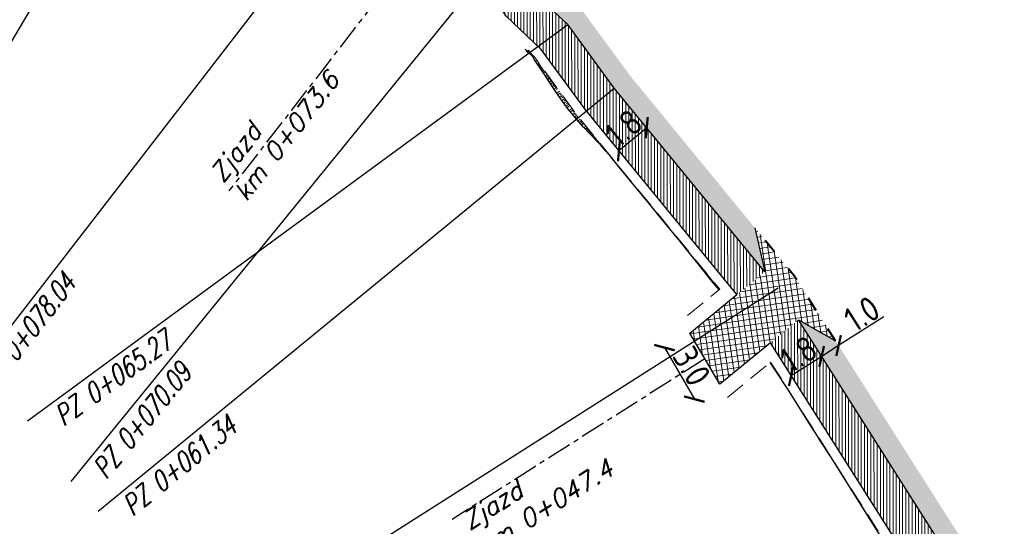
# Model space of a CAD drawing. Header units: metres. Extents: x 0 to 8456388, y 0 to 5771876.
# Tile 9 of 15: x 8434397 to 8434446, y 5770158 to 5770183. Entities that reach past the tile are written whole.
import ezdxf

# ---------------------------------------------------------------- set-up
doc = ezdxf.new("R2010")
doc.units = ezdxf.units.M
for name, pattern in [('4011', [6, 4, -2]), ('ACAD_ISO03W100', [30, 12, -18]), ('CENTER', [2, 1.25, -0.25, 0.25, -0.25]), ('CIĄGŁA', [0])]:
    doc.linetypes.add(name, pattern=pattern)
for name, color, linetype, lineweight in [('AUDIT_I_251114082707-0', 250, '4011', 18), ('brud', 255, 'CIĄGŁA', 30), ('hatch kostka', 210, 'Continuous', 9), ('kreskowanie skarp', 250, 'Continuous', 15), ('WYMIARY', 253, 'Continuous', 13), ('zdi krawężnik na trapezowy', 253, 'ACAD_ISO03W100', 40), ('zdi_obrzeze chodnikowe 8x30', 6, 'Continuous', 30)]:
    doc.layers.add(name, color=color, linetype=linetype, lineweight=lineweight)
for name, color, linetype in [('C-DROGI-SYTUACJA-ETYKIETY', 1, 'Continuous'), ('DRO_Podzespół', 7, 'Continuous'), ('S-5_opis_pkt_geometrycznych', 20, 'Continuous'), ('S-5_opis_Zjazd_ist_L', 7, 'Continuous')]:
    doc.layers.add(name, color=color, linetype=linetype)
doc.layers.add('hatch zdi chodniki', color=7, linetype='Continuous', lineweight=0, true_color=0x8345ba)
doc.styles.add('! rom po 1.8mm', font='romans.shx', dxfattribs={"width": 0.75, "oblique": 15})
doc.styles.add('! romans poch 1.8 mm szer 1', font='romans.shx', dxfattribs={"oblique": 15, "height": 1.8})
doc.styles.add('ISOCP', font='geniso.shx')
doc.styles.add('własny_500', font='isocp.shx', dxfattribs={"width": 0.9, "height": 1.2})
doc.dimstyles.new('kopia własny 500', dxfattribs={"dimtxt": 1.2, "dimasz": 0.8, "dimexe": 0.1795, "dimexo": 0.0625, "dimgap": 0.09, "dimtad": 3, "dimdec": 1, "dimzin": 0, "dimdsep": 46, "dimtxsty": 'własny_500', "dimblk": 'ARCHTICK', "dimcen": 0.09, "dimaunit": 2, "dimadec": 4, "dimazin": 0, "dimtfac": 1, "dimtdec": 1, "dimtofl": 0, "dimtmove": 2, "dimatfit": 3, "dimldrblk": 'ARCHTICK', "dimfxl": 1, "dimtolj": 1, "dimtzin": 0, "dimarcsym": 0})

# ---------------------------------------------------------------- blocks, each defined once
blk = doc.blocks.new('_ARCHTICK')
at = {"color": 0, "linetype": 'ByBlock', "const_width": 0.15}
blk.add_lwpolyline([(-0.5, -0.5), (0.5, 0.5)], dxfattribs=at)
blk = doc.blocks.new('*D58')
at = {"layer": 'Defpoints', "color": 0, "transparency": 16777216}
for p in [(8434437.469, 5770166.686), (8434436.625, 5770166.15), (8434436.645, 5770166.119)]:
    blk.add_point(p, dxfattribs=at)
at = {"layer": 'WYMIARY', "color": 0, "lineweight": -2, "transparency": 16777216}
for p, q in [((8434439.743, 5770168.088), (8434437.489, 5770166.655)), ((8434437.489, 5770166.655), (8434436.645, 5770166.119))]:
    blk.add_line(p, q, dxfattribs=at)
at = {"layer": 'WYMIARY', "color": 0, "lineweight": -2, "transparency": 16777216, "xscale": 0.75, "yscale": 0.75, "zscale": 0.75}
for p, rotation in [((8434437.489, 5770166.655), 32.44028693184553), ((8434436.645, 5770166.119), 212.4402869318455)]:
    blk.add_blockref('_ARCHTICK', p, dxfattribs=dict(at, rotation=rotation))
at = {"layer": 'WYMIARY', "color": 0, "transparency": 16777216, "insert": (8434438.65, 5770168.24), "char_height": 1.25, "attachment_point": 5, "rotation": 32.4403, "style": 'ISOCP'}
blk.add_mtext('\\A1;1.0', dxfattribs=at)
blk = doc.blocks.new('*D59')
at = {"layer": 'Defpoints', "color": 0, "transparency": 16777216}
for p in [(8434436.625, 5770166.15), (8434435.126, 5770165.153), (8434435.126, 5770165.153)]:
    blk.add_point(p, dxfattribs=at)
at = {"layer": 'WYMIARY', "color": 0, "lineweight": -2, "transparency": 16777216}
blk.add_line((8434436.645, 5770166.119), (8434435.126, 5770165.153), dxfattribs=at)
at = {"layer": 'WYMIARY', "color": 0, "lineweight": -2, "transparency": 16777216, "xscale": 0.75, "yscale": 0.75, "zscale": 0.75}
for p, rotation in [((8434436.645, 5770166.119), 32.44028693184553), ((8434435.126, 5770165.153), 212.4402869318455)]:
    blk.add_blockref('_ARCHTICK', p, dxfattribs=dict(at, rotation=rotation))
at = {"layer": 'WYMIARY', "color": 0, "transparency": 16777216, "insert": (8434435.502, 5770166.239), "char_height": 1.25, "attachment_point": 5, "rotation": 32.4403, "style": 'ISOCP'}
blk.add_mtext('\\A1;1.8', dxfattribs=at)
blk = doc.blocks.new('*D62')
at = {"layer": 'Defpoints', "color": 0, "transparency": 16777216}
for p in [(8434430.069, 5770167.293), (8434431.561, 5770164.723), (8434430.293, 5770163.987)]:
    blk.add_point(p, dxfattribs=at)
at = {"layer": 'WYMIARY', "color": 0, "lineweight": -2, "transparency": 16777216}
blk.add_line((8434428.802, 5770166.557), (8434430.293, 5770163.987), dxfattribs=at)
at = {"layer": 'WYMIARY', "color": 0, "lineweight": -2, "transparency": 16777216, "xscale": 0.75, "yscale": 0.75, "zscale": 0.75}
for p, rotation in [((8434428.802, 5770166.557), 120.1394635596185), ((8434430.293, 5770163.987), 300.1394635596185)]:
    blk.add_blockref('_ARCHTICK', p, dxfattribs=dict(at, rotation=rotation))
at = {"layer": 'WYMIARY', "color": 0, "transparency": 16777216, "insert": (8434430.166, 5770165.631), "char_height": 1.25, "attachment_point": 5, "rotation": 300.1395, "style": 'ISOCP'}
blk.add_mtext('\\A1;3.0', dxfattribs=at)
blk = doc.blocks.new('*D64')
at = {"layer": 'Defpoints', "color": 0, "transparency": 16777216}
for p in [(8434749.828, 5771876.32), (8434750.943, 5771875.576), (8432377.706, 5768319.94)]:
    blk.add_point(p, dxfattribs=at)
at = {"layer": 'WYMIARY', "color": 0, "lineweight": -2, "transparency": 16777216}
blk.add_line((8432378.821, 5768319.196), (8434750.943, 5771875.576), dxfattribs=at)
at = {"layer": 'WYMIARY', "color": 0, "lineweight": -2, "transparency": 16777216, "xscale": 0.75, "yscale": 0.75, "zscale": 0.75}
for p, rotation in [((8434750.943, 5771875.576), 56.29653123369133), ((8432378.821, 5768319.196), 236.2965312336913)]:
    blk.add_blockref('_ARCHTICK', p, dxfattribs=dict(at, rotation=rotation))
at = {"layer": 'WYMIARY', "color": 0, "transparency": 16777216, "insert": (8433564.287, 5770097.783), "char_height": 1.25, "attachment_point": 5, "rotation": 56.2965, "style": 'ISOCP'}
blk.add_mtext('\\A1;4274.9', dxfattribs=at)
blk = doc.blocks.new('*U70')
at = {"layer": 'S-5_opis_pkt_geometrycznych', "color": 20, "linetype": 'Continuous', "lineweight": -3}
for p, q in [((8434387.714, 5770167.421), (8434404.65, 5770196.076)), ((8434393.587, 5770164.249), (8434413.948, 5770190.581)), ((8434399.207, 5770159.874), (8434420.238, 5770185.717)), ((8434397.022, 5770162.9), (8434423.974, 5770182.677)), ((8434400.559, 5770158.404), (8434426.3, 5770179.507)), ((8434406.319, 5770151.651), (8434434.468, 5770169.543))]:
    blk.add_line(p, q, dxfattribs=at)
at = {"layer": 'S-5_opis_pkt_geometrycznych', "color": 20, "linetype": 'Continuous', "lineweight": -3, "char_height": 1, "attachment_point": 3, "style": '! rom po 1.8mm'}
for s, insert, rotation in [('{\\C256;PZ 0+078.04}', (8434398.711, 5770170.365), 52.2878), ('{\\C256;PZ 0+065.27}', (8434403.751, 5770167.45), 36.2701), ('{\\C256;PZ 0+070.09}', (8434404.503, 5770165.887), 50.8598), ('{\\C256;PZ 0+061.34}', (8434406.923, 5770163.217), 39.3456)]:
    blk.add_mtext(s, dxfattribs=dict(at, insert=insert, rotation=rotation))
blk = doc.blocks.new('ssdd')
at = {"layer": 'C-DROGI-SYTUACJA-ETYKIETY', "color": 4, "linetype": 'Continuous', "lineweight": 35}
blk.add_blockref('*U70', (0, 0), dxfattribs=at)
blk = doc.blocks.new('dfggg')
at = {"layer": 'S-5_opis_Zjazd_ist_L', "color": 1, "linetype": 'CENTER', "lineweight": -3}
for p, q in [((8434415.839, 5770185.705), (8434407.075, 5770174.371)), ((8434430.819, 5770166.002), (8434418.205, 5770157.985))]:
    blk.add_line(p, q, dxfattribs=at)
at = {"layer": 'S-5_opis_Zjazd_ist_L', "color": 1, "linetype": 'Continuous', "lineweight": -3, "char_height": 0.9, "attachment_point": 4, "style": '! romans poch 1.8 mm szer 1'}
for s, insert, rotation in [('Zjazd\\Pkm 0+073.6', (8434406.999, 5770174.537), 52.2878), ('Zjazd\\Pkm 0+047.4', (8434419.228, 5770157.17), 32.4403)]:
    blk.add_mtext(s, dxfattribs=dict(at, insert=insert, rotation=rotation))
blk = doc.blocks.new('*D76')
at = {"layer": 'Defpoints', "color": 0, "transparency": 16777216}
for p in [(8434427.89, 5770177.567), (8434427.919, 5770177.532), (8434426.504, 5770176.419)]:
    blk.add_point(p, dxfattribs=at)
at = {"layer": 'WYMIARY', "color": 0, "lineweight": -2, "transparency": 16777216}
blk.add_line((8434426.533, 5770176.383), (8434427.919, 5770177.532), dxfattribs=at)
at = {"layer": 'WYMIARY', "color": 0, "lineweight": -2, "transparency": 16777216, "xscale": 0.75, "yscale": 0.75, "zscale": 0.75}
for p, rotation in [((8434427.919, 5770177.532), 39.65713715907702), ((8434426.533, 5770176.383), 219.6571371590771)]:
    blk.add_blockref('_ARCHTICK', p, dxfattribs=dict(at, rotation=rotation))
at = {"layer": 'WYMIARY', "color": 0, "transparency": 16777216, "insert": (8434426.77, 5770177.508), "char_height": 1.25, "attachment_point": 5, "rotation": 39.6571, "style": 'ISOCP'}
blk.add_mtext('\\A1;1.8', dxfattribs=at)

msp = doc.modelspace()

# ---------------------------------------------------------------- hatches: boundary and pattern name
at = {"layer": 'hatch kostka', "linetype": 'Continuous', "lineweight": 5, "true_color": 0xfecc66}
h = msp.add_hatch(dxfattribs=at)
h.set_pattern_fill('ANSI37', color=31, scale=0.09, angle=-36.6329)
h.set_pattern_definition([(8.367146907, (0, 0), (-0.041581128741, 0.282708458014), []), (98.367146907, (0, 0), (-0.282708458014, -0.041581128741), [])])
h.paths.add_polyline_path([(8434433.318, 5770172.524), (8434433.812, 5770170.343), (8434430.063, 5770167.269), (8434431.56, 5770164.724), (8434435.486, 5770167.942), (8434434.468, 5770169.543), (8434435.495, 5770167.937), (8434437.338, 5770166.893), (8434435.28, 5770170.13), (8434434.642, 5770170.909)])
at = {"layer": 'hatch zdi chodniki', "lineweight": 5}
h = msp.add_hatch(dxfattribs=at)
h.set_pattern_fill('ANSI31', color=256, scale=0.05, angle=45, style=0)
h.paths.add_polyline_path([(8434458.488, 5770128.932), (8434456.902, 5770128.08), (8434457.477, 5770126.997), (8434459.067, 5770127.841)])
h.paths.add_polyline_path([(8434435.486, 5770167.942), (8434434.084, 5770166.792), (8434441.314, 5770155.416), (8434447.206, 5770146.347), (8434455.311, 5770131.078), (8434456.894, 5770131.919), (8434458.488, 5770128.932), (8434448.759, 5770147.262), (8434442.829, 5770156.389)])
h.paths.add_polyline_path([(8434414.632, 5770187.776), (8434415.543, 5770189.347), (8434413.948, 5770190.581), (8434404.714, 5770196.046), (8434397.542, 5770199.451), (8434396.77, 5770197.825), (8434403.804, 5770194.485), (8434409.325, 5770191.222), (8434412.935, 5770189.088)])
h.paths.add_polyline_path([(8434418.607, 5770186.978), (8434420.886, 5770183.1), (8434422.659, 5770181.426), (8434424.877, 5770178.403), (8434432.42, 5770169.202), (8434433.812, 5770170.343), (8434426.3, 5770179.507), (8434423.974, 5770182.677), (8434421.542, 5770184.956), (8434420.558, 5770186.651)])
at = {"layer": 'hatch zdi chodniki', "lineweight": 13, "transparency": 33554687}
h = msp.add_hatch(dxfattribs=at)
h.set_pattern_fill('DOTS', color=3, scale=0.13, style=0)
h.paths.add_polyline_path([(8434458.308, 5770129.27), (8434459.067, 5770127.841), (8434459.619, 5770128.134), (8434458.489, 5770128.931)])
h.paths.add_polyline_path([(8434437.338, 5770166.893), (8434435.486, 5770167.942), (8434442.829, 5770156.389), (8434448.759, 5770147.262), (8434456.894, 5770131.935), (8434456.846, 5770134.157), (8434449.621, 5770147.769), (8434443.67, 5770156.93)])
h.paths.add_polyline_path([(8434415.543, 5770189.347), (8434414.462, 5770191.438), (8434414.51, 5770191.41), (8434410.679, 5770193.675), (8434399.778, 5770199.497), (8434397.542, 5770199.451), (8434404.65, 5770196.076), (8434410.195, 5770192.799), (8434413.948, 5770190.581)])
h.paths.add_polyline_path([(8434419.985, 5770186.416), (8434423.974, 5770182.677), (8434426.3, 5770179.507), (8434433.812, 5770170.343), (8434433.318, 5770172.524), (8434427.09, 5770180.12), (8434424.704, 5770183.371), (8434421.283, 5770186.155)])

# ---------------------------------------------------------------- linework, layer by layer
at = {"layer": 'AUDIT_I_251114082707-0', "ltscale": 0.25, "flags": 128}
for points in [[(8434421.851, 5770181.439), (8434422.294, 5770181.079), (8434424.482, 5770178.096), (8434431.558, 5770169.465), (8434429.665, 5770167.913)], [(8434431.942, 5770164.067), (8434434.1, 5770165.835)], [(8434434.1, 5770165.835), (8434440.894, 5770155.146), (8434446.775, 5770146.094), (8434454.517, 5770131.506), (8434451.716, 5770130.019)], [(8434434.489, 5770166.155), (8434434.559, 5770166.212)]]:
    msp.add_lwpolyline(points, dxfattribs=at)
at = {"layer": 'DRO_Podzespół'}
for points in [[(8434431.535, 5770169.446), (8434431.172, 5770169.872), (8434430.546, 5770170.652), (8434429.92, 5770171.432), (8434429.599, 5770171.832), (8434429.29, 5770172.208), (8434428.656, 5770172.981), (8434428.022, 5770173.754), (8434427.387, 5770174.527), (8434426.753, 5770175.3), (8434426.123, 5770176.077), (8434425.874, 5770176.361), (8434425.63, 5770176.658), (8434425.462, 5770176.828), (8434424.764, 5770177.549), (8434424.424, 5770177.935), (8434423.994, 5770178.452), (8434423.411, 5770179.264), (8434422.874, 5770180.103), (8434422.87, 5770180.108), (8434422.392, 5770180.808), (8434422.305, 5770180.933), (8434422.212, 5770181.098), (8434422.081, 5770181.288), (8434422.009, 5770181.394), (8434422.25, 5770181.075), (8434421.904, 5770181.347)], [(8434439.76, 5770156.868), (8434439.227, 5770157.715), (8434438.695, 5770158.561), (8434438.162, 5770159.407), (8434437.63, 5770160.254), (8434437.097, 5770161.1), (8434436.561, 5770161.944), (8434436.434, 5770162.143), (8434436.026, 5770162.789), (8434435.495, 5770163.637), (8434434.95, 5770164.475), (8434434.401, 5770165.311), (8434434.073, 5770165.813)]]:
    msp.add_lwpolyline(points, dxfattribs=at)
at = {"layer": 'kreskowanie skarp'}
for p, q in [((8434421.857, 5770181.434), (8434421.855, 5770181.431)), ((8434421.872, 5770181.421), (8434421.866, 5770181.413)), ((8434421.887, 5770181.409), (8434421.876, 5770181.395)), ((8434421.902, 5770181.397), (8434421.886, 5770181.378)), ((8434422.012, 5770181.39), (8434422.012, 5770181.39)), ((8434422.04, 5770181.285), (8434422.026, 5770181.269)), ((8434422.056, 5770181.272), (8434422.08, 5770181.301)), ((8434422.071, 5770181.26), (8434422.06, 5770181.247)), ((8434422.084, 5770181.249), (8434422.062, 5770181.223)), ((8434422.097, 5770181.238), (8434422.086, 5770181.225)), ((8434422.11, 5770181.228), (8434422.089, 5770181.202)), ((8434422.123, 5770181.217), (8434422.113, 5770181.204)), ((8434422.136, 5770181.207), (8434422.115, 5770181.181)), ((8434422.149, 5770181.196), (8434422.139, 5770181.183)), ((8434422.162, 5770181.186), (8434422.141, 5770181.161)), ((8434422.174, 5770181.176), (8434422.164, 5770181.163)), ((8434422.187, 5770181.165), (8434422.167, 5770181.141)), ((8434422.199, 5770181.155), (8434422.189, 5770181.143)), ((8434422.212, 5770181.145), (8434422.192, 5770181.121)), ((8434422.224, 5770181.135), (8434422.213, 5770181.123)), ((8434422.236, 5770181.125), (8434422.213, 5770181.096)), ((8434422.235, 5770181.057), (8434422.237, 5770181.06)), ((8434422.251, 5770181.113), (8434422.237, 5770181.096)), ((8434422.267, 5770180.988), (8434422.325, 5770181.031)), ((8434422.317, 5770180.912), (8434422.319, 5770180.914)), ((8434422.369, 5770180.841), (8434422.433, 5770180.888)), ((8434422.419, 5770180.769), (8434422.42, 5770180.769)), ((8434422.562, 5770180.712), (8434422.493, 5770180.661)), ((8434422.537, 5770180.746), (8434422.503, 5770180.721)), ((8434422.614, 5770180.642), (8434422.542, 5770180.589)), ((8434422.588, 5770180.677), (8434422.553, 5770180.651)), ((8434422.667, 5770180.569), (8434422.593, 5770180.514)), ((8434422.64, 5770180.606), (8434422.604, 5770180.579)), ((8434422.723, 5770180.494), (8434422.645, 5770180.437)), ((8434422.695, 5770180.532), (8434422.657, 5770180.504)), ((8434422.78, 5770180.416), (8434422.7, 5770180.358)), ((8434422.751, 5770180.455), (8434422.712, 5770180.427)), ((8434422.839, 5770180.336), (8434422.756, 5770180.275)), ((8434422.809, 5770180.376), (8434422.768, 5770180.347)), ((8434422.814, 5770180.19), (8434422.815, 5770180.191)), ((8434422.869, 5770180.294), (8434422.827, 5770180.264)), ((8434422.952, 5770180.181), (8434422.864, 5770180.117)), ((8434422.864, 5770180.117), (8434422.952, 5770180.181)), ((8434423.004, 5770180.111), (8434422.914, 5770180.044)), ((8434422.912, 5770180.043), (8434422.913, 5770180.044)), ((8434423.091, 5770179.991), (8434422.992, 5770179.918)), ((8434423.056, 5770180.04), (8434423.008, 5770180.004)), ((8434423.165, 5770179.89), (8434423.06, 5770179.813)), ((8434423.128, 5770179.942), (8434423.077, 5770179.904)), ((8434423.244, 5770179.783), (8434423.132, 5770179.7)), ((8434423.204, 5770179.837), (8434423.15, 5770179.797)), ((8434423.328, 5770179.669), (8434423.208, 5770179.581)), ((8434423.286, 5770179.727), (8434423.227, 5770179.684)), ((8434423.372, 5770179.609), (8434423.31, 5770179.563)), ((8434423.417, 5770179.547), (8434423.29, 5770179.453)), ((8434423.374, 5770179.316), (8434423.377, 5770179.318)), ((8434423.464, 5770179.483), (8434423.398, 5770179.435)), ((8434423.425, 5770179.243), (8434423.565, 5770179.345)), ((8434423.617, 5770179.274), (8434423.477, 5770179.172)), ((8434423.72, 5770179.134), (8434423.579, 5770179.03)), ((8434423.669, 5770179.204), (8434423.598, 5770179.153)), ((8434423.824, 5770178.992), (8434423.681, 5770178.887)), ((8434423.772, 5770179.063), (8434423.701, 5770179.011)), ((8434423.93, 5770178.849), (8434423.785, 5770178.743)), ((8434423.877, 5770178.921), (8434423.805, 5770178.868)), ((8434424.036, 5770178.704), (8434423.89, 5770178.597)), ((8434423.983, 5770178.777), (8434423.91, 5770178.723)), ((8434423.937, 5770178.519), (8434424.087, 5770178.629)), ((8434423.995, 5770178.449), (8434423.996, 5770178.45)), ((8434424.047, 5770178.378), (8434424.192, 5770178.485)), ((8434424.249, 5770178.414), (8434424.11, 5770178.312)), ((8434424.349, 5770178.277), (8434424.219, 5770178.182)), ((8434424.3, 5770178.345), (8434424.232, 5770178.295)), ((8434424.443, 5770178.149), (8434424.321, 5770178.059)), ((8434424.397, 5770178.212), (8434424.334, 5770178.166)), ((8434424.373, 5770177.993), (8434424.488, 5770178.087)), ((8434424.431, 5770177.926), (8434424.431, 5770177.926)), ((8434424.487, 5770177.859), (8434424.599, 5770177.951)), ((8434424.657, 5770177.883), (8434424.548, 5770177.794)), ((8434424.745, 5770177.775), (8434424.64, 5770177.689)), ((8434424.701, 5770177.829), (8434424.648, 5770177.785)), ((8434424.788, 5770177.723), (8434424.737, 5770177.68)), ((8434424.727, 5770177.586), (8434424.729, 5770177.588)), ((8434424.788, 5770177.521), (8434424.886, 5770177.602)), ((8434424.943, 5770177.534), (8434424.851, 5770177.459)), ((8434425.017, 5770177.444), (8434424.932, 5770177.375)), ((8434424.981, 5770177.488), (8434424.937, 5770177.452)), ((8434425.084, 5770177.361), (8434425.007, 5770177.298)), ((8434425.051, 5770177.402), (8434425.011, 5770177.369)), ((8434425.147, 5770177.285), (8434425.075, 5770177.227)), ((8434425.116, 5770177.323), (8434425.079, 5770177.292)), ((8434425.204, 5770177.216), (8434425.138, 5770177.162)), ((8434425.176, 5770177.25), (8434425.142, 5770177.222)), ((8434425.256, 5770177.152), (8434425.196, 5770177.103)), ((8434425.23, 5770177.183), (8434425.199, 5770177.158)), ((8434425.281, 5770177.122), (8434425.252, 5770177.099)), ((8434425.304, 5770177.093), (8434425.249, 5770177.048)), ((8434425.348, 5770177.039), (8434425.298, 5770176.998)), ((8434425.327, 5770177.066), (8434425.3, 5770177.044)), ((8434425.389, 5770176.99), (8434425.342, 5770176.952)), ((8434425.369, 5770177.014), (8434425.345, 5770176.994)), ((8434425.426, 5770176.945), (8434425.383, 5770176.909)), ((8434425.408, 5770176.967), (8434425.386, 5770176.949)), ((8434425.461, 5770176.902), (8434425.421, 5770176.87)), ((8434425.444, 5770176.923), (8434425.423, 5770176.906)), ((8434425.492, 5770176.864), (8434425.456, 5770176.835)), ((8434425.477, 5770176.883), (8434425.458, 5770176.867)), ((8434425.521, 5770176.829), (8434425.488, 5770176.802)), ((8434425.507, 5770176.846), (8434425.49, 5770176.832)), ((8434425.547, 5770176.797), (8434425.517, 5770176.772)), ((8434425.534, 5770176.812), (8434425.519, 5770176.8)), ((8434425.571, 5770176.767), (8434425.544, 5770176.744)), ((8434425.56, 5770176.782), (8434425.545, 5770176.77)), ((8434425.593, 5770176.741), (8434425.569, 5770176.72)), ((8434425.583, 5770176.753), (8434425.57, 5770176.743)), ((8434425.613, 5770176.717), (8434425.591, 5770176.698)), ((8434425.603, 5770176.728), (8434425.592, 5770176.719)), ((8434425.622, 5770176.706), (8434425.611, 5770176.697)), ((8434425.686, 5770176.627), (8434425.668, 5770176.612)), ((8434425.749, 5770176.55), (8434425.74, 5770176.543)), ((8434425.812, 5770176.474), (8434425.794, 5770176.459)), ((8434425.875, 5770176.397), (8434425.866, 5770176.389)), ((8434425.938, 5770176.32), (8434425.92, 5770176.305)), ((8434426.001, 5770176.243), (8434425.995, 5770176.237)), ((8434426.063, 5770176.168), (8434426.051, 5770176.159)), ((8434426.123, 5770176.095), (8434426.118, 5770176.091)), ((8434426.182, 5770176.023), (8434426.173, 5770176.016)), ((8434426.241, 5770175.951), (8434426.236, 5770175.947)), ((8434426.3, 5770175.879), (8434426.291, 5770175.871)), ((8434426.359, 5770175.806), (8434426.354, 5770175.802)), ((8434426.419, 5770175.734), (8434426.409, 5770175.725)), ((8434426.479, 5770175.661), (8434426.473, 5770175.656)), ((8434426.538, 5770175.588), (8434426.527, 5770175.579)), ((8434426.598, 5770175.515), (8434426.593, 5770175.51)), ((8434426.659, 5770175.441), (8434426.647, 5770175.432)), ((8434426.719, 5770175.368), (8434426.713, 5770175.362)), ((8434426.78, 5770175.294), (8434426.767, 5770175.283)), ((8434426.84, 5770175.22), (8434426.834, 5770175.215)), ((8434426.901, 5770175.146), (8434426.888, 5770175.136)), ((8434426.961, 5770175.072), (8434426.955, 5770175.067)), ((8434427.022, 5770174.998), (8434427.01, 5770174.988)), ((8434427.083, 5770174.924), (8434427.076, 5770174.919)), ((8434427.143, 5770174.85), (8434427.131, 5770174.84)), ((8434427.204, 5770174.776), (8434427.198, 5770174.771)), ((8434427.264, 5770174.702), (8434427.252, 5770174.692)), ((8434427.325, 5770174.629), (8434427.319, 5770174.624)), ((8434427.385, 5770174.555), (8434427.373, 5770174.545)), ((8434427.446, 5770174.481), (8434427.44, 5770174.476)), ((8434427.506, 5770174.407), (8434427.494, 5770174.397)), ((8434427.567, 5770174.333), (8434427.561, 5770174.329)), ((8434427.627, 5770174.26), (8434427.615, 5770174.25)), ((8434427.688, 5770174.186), (8434427.682, 5770174.181)), ((8434427.748, 5770174.112), (8434427.736, 5770174.103)), ((8434427.808, 5770174.039), (8434427.802, 5770174.034)), ((8434427.869, 5770173.965), (8434427.857, 5770173.955)), ((8434427.929, 5770173.891), (8434427.923, 5770173.887)), ((8434427.989, 5770173.818), (8434427.978, 5770173.808)), ((8434428.05, 5770173.744), (8434428.044, 5770173.739)), ((8434428.11, 5770173.671), (8434428.098, 5770173.661)), ((8434428.17, 5770173.597), (8434428.165, 5770173.592)), ((8434428.231, 5770173.523), (8434428.219, 5770173.514)), ((8434428.291, 5770173.45), (8434428.285, 5770173.445)), ((8434428.351, 5770173.376), (8434428.34, 5770173.367)), ((8434428.412, 5770173.303), (8434428.406, 5770173.298)), ((8434428.472, 5770173.229), (8434428.46, 5770173.22)), ((8434428.532, 5770173.156), (8434428.526, 5770173.151)), ((8434428.592, 5770173.082), (8434428.581, 5770173.073)), ((8434428.652, 5770173.009), (8434428.647, 5770173.004)), ((8434428.713, 5770172.936), (8434428.701, 5770172.926)), ((8434428.773, 5770172.862), (8434428.767, 5770172.858)), ((8434428.833, 5770172.789), (8434428.822, 5770172.78)), ((8434428.893, 5770172.716), (8434428.887, 5770172.711)), ((8434428.953, 5770172.642), (8434428.942, 5770172.633)), ((8434429.013, 5770172.569), (8434429.008, 5770172.564)), ((8434429.073, 5770172.496), (8434429.062, 5770172.486)), ((8434429.134, 5770172.422), (8434429.128, 5770172.418)), ((8434429.194, 5770172.349), (8434429.183, 5770172.34)), ((8434429.254, 5770172.276), (8434429.248, 5770172.271)), ((8434429.314, 5770172.203), (8434429.303, 5770172.193)), ((8434429.374, 5770172.129), (8434429.368, 5770172.125)), ((8434429.434, 5770172.056), (8434429.423, 5770172.047)), ((8434429.494, 5770171.983), (8434429.488, 5770171.978)), ((8434429.554, 5770171.91), (8434429.543, 5770171.901)), ((8434429.614, 5770171.837), (8434429.608, 5770171.832)), ((8434429.674, 5770171.763), (8434429.662, 5770171.754)), ((8434429.734, 5770171.69), (8434429.728, 5770171.685)), ((8434429.795, 5770171.616), (8434429.781, 5770171.605)), ((8434429.855, 5770171.542), (8434429.848, 5770171.536)), ((8434429.917, 5770171.467), (8434429.902, 5770171.455)), ((8434429.978, 5770171.392), (8434429.971, 5770171.385)), ((8434430.04, 5770171.316), (8434430.024, 5770171.303)), ((8434430.103, 5770171.24), (8434430.094, 5770171.233)), ((8434430.165, 5770171.164), (8434430.147, 5770171.149)), ((8434430.228, 5770171.087), (8434430.219, 5770171.08)), ((8434430.291, 5770171.01), (8434430.272, 5770170.994)), ((8434430.355, 5770170.933), (8434430.345, 5770170.924)), ((8434430.419, 5770170.855), (8434430.397, 5770170.837)), ((8434430.492, 5770170.765), (8434430.47, 5770170.747)), ((8434430.483, 5770170.776), (8434430.472, 5770170.767)), ((8434430.51, 5770170.743), (8434430.488, 5770170.724)), ((8434430.501, 5770170.754), (8434430.49, 5770170.745)), ((8434430.52, 5770170.731), (8434430.508, 5770170.722)), ((8434430.529, 5770170.72), (8434430.506, 5770170.701)), ((8434430.548, 5770170.697), (8434430.525, 5770170.678)), ((8434430.538, 5770170.709), (8434430.527, 5770170.699)), ((8434430.567, 5770170.674), (8434430.543, 5770170.655)), ((8434430.557, 5770170.686), (8434430.546, 5770170.676)), ((8434430.586, 5770170.651), (8434430.562, 5770170.631)), ((8434430.576, 5770170.662), (8434430.565, 5770170.653)), ((8434430.605, 5770170.627), (8434430.581, 5770170.608)), ((8434430.595, 5770170.639), (8434430.584, 5770170.629)), ((8434430.625, 5770170.603), (8434430.601, 5770170.584)), ((8434430.615, 5770170.615), (8434430.603, 5770170.605)), ((8434430.644, 5770170.579), (8434430.62, 5770170.559)), ((8434430.635, 5770170.591), (8434430.622, 5770170.581)), ((8434430.664, 5770170.555), (8434430.64, 5770170.535)), ((8434430.654, 5770170.567), (8434430.642, 5770170.557)), ((8434430.685, 5770170.53), (8434430.66, 5770170.51)), ((8434430.674, 5770170.543), (8434430.662, 5770170.533)), ((8434430.705, 5770170.506), (8434430.68, 5770170.485)), ((8434430.695, 5770170.518), (8434430.682, 5770170.508)), ((8434430.725, 5770170.48), (8434430.7, 5770170.46)), ((8434430.715, 5770170.493), (8434430.703, 5770170.483)), ((8434430.746, 5770170.455), (8434430.721, 5770170.434)), ((8434430.736, 5770170.468), (8434430.723, 5770170.457)), ((8434430.767, 5770170.429), (8434430.741, 5770170.408)), ((8434430.757, 5770170.442), (8434430.744, 5770170.432)), ((8434430.788, 5770170.404), (8434430.762, 5770170.382)), ((8434430.778, 5770170.417), (8434430.765, 5770170.406)), ((8434430.81, 5770170.377), (8434430.784, 5770170.356)), ((8434430.799, 5770170.391), (8434430.786, 5770170.38)), ((8434430.832, 5770170.351), (8434430.805, 5770170.329)), ((8434430.821, 5770170.364), (8434430.807, 5770170.353)), ((8434430.853, 5770170.324), (8434430.827, 5770170.302)), ((8434430.842, 5770170.338), (8434430.829, 5770170.327)), ((8434430.876, 5770170.297), (8434430.848, 5770170.275)), ((8434430.864, 5770170.311), (8434430.851, 5770170.3)), ((8434430.898, 5770170.27), (8434430.87, 5770170.248)), ((8434430.887, 5770170.284), (8434430.873, 5770170.273)), ((8434430.92, 5770170.243), (8434430.893, 5770170.22)), ((8434430.909, 5770170.256), (8434430.895, 5770170.245)), ((8434430.943, 5770170.215), (8434430.915, 5770170.192)), ((8434430.932, 5770170.229), (8434430.918, 5770170.217)), ((8434430.966, 5770170.187), (8434430.938, 5770170.163)), ((8434430.955, 5770170.201), (8434430.941, 5770170.189)), ((8434430.99, 5770170.158), (8434430.961, 5770170.135)), ((8434430.978, 5770170.172), (8434430.964, 5770170.161)), ((8434431.013, 5770170.13), (8434430.984, 5770170.106)), ((8434431.001, 5770170.144), (8434430.987, 5770170.132)), ((8434431.037, 5770170.101), (8434431.008, 5770170.077)), ((8434431.025, 5770170.115), (8434431.01, 5770170.103)), ((8434431.061, 5770170.071), (8434431.031, 5770170.047)), ((8434431.049, 5770170.086), (8434431.034, 5770170.074)), ((8434431.085, 5770170.042), (8434431.055, 5770170.017)), ((8434431.073, 5770170.057), (8434431.058, 5770170.044)), ((8434431.11, 5770170.012), (8434431.08, 5770169.987)), ((8434431.097, 5770170.027), (8434431.082, 5770170.014)), ((8434431.134, 5770169.982), (8434431.102, 5770169.955)), ((8434431.122, 5770169.997), (8434431.107, 5770169.984)), ((8434431.161, 5770169.949), (8434431.129, 5770169.922)), ((8434431.148, 5770169.965), (8434431.132, 5770169.952)), ((8434431.188, 5770169.917), (8434431.156, 5770169.891)), ((8434431.175, 5770169.933), (8434431.159, 5770169.92)), ((8434431.213, 5770169.885), (8434431.182, 5770169.859)), ((8434431.201, 5770169.901), (8434431.185, 5770169.888)), ((8434431.239, 5770169.854), (8434431.208, 5770169.828)), ((8434431.226, 5770169.869), (8434431.211, 5770169.857)), ((8434431.265, 5770169.822), (8434431.233, 5770169.796)), ((8434431.252, 5770169.838), (8434431.236, 5770169.825)), ((8434431.291, 5770169.791), (8434431.261, 5770169.767)), ((8434431.279, 5770169.806), (8434431.264, 5770169.794)), ((8434431.315, 5770169.762), (8434431.286, 5770169.738)), ((8434431.303, 5770169.776), (8434431.288, 5770169.764)), ((8434431.338, 5770169.733), (8434431.31, 5770169.71)), ((8434431.326, 5770169.747), (8434431.312, 5770169.736)), ((8434431.361, 5770169.705), (8434431.333, 5770169.682)), ((8434431.35, 5770169.719), (8434431.336, 5770169.707)), ((8434431.384, 5770169.677), (8434431.357, 5770169.655)), ((8434431.373, 5770169.691), (8434431.359, 5770169.68)), ((8434431.406, 5770169.65), (8434431.379, 5770169.628)), ((8434431.395, 5770169.664), (8434431.382, 5770169.653)), ((8434431.428, 5770169.624), (8434431.402, 5770169.602)), ((8434431.417, 5770169.637), (8434431.404, 5770169.626)), ((8434431.449, 5770169.597), (8434431.424, 5770169.576)), ((8434431.439, 5770169.61), (8434431.426, 5770169.6)), ((8434431.47, 5770169.572), (8434431.445, 5770169.551)), ((8434431.46, 5770169.585), (8434431.447, 5770169.574)), ((8434431.491, 5770169.547), (8434431.466, 5770169.526)), ((8434431.481, 5770169.559), (8434431.468, 5770169.549)), ((8434431.511, 5770169.522), (8434431.487, 5770169.502)), ((8434431.501, 5770169.534), (8434431.489, 5770169.524)), ((8434431.531, 5770169.498), (8434431.507, 5770169.478)), ((8434434.164, 5770165.734), (8434434.136, 5770165.717)), ((8434434.181, 5770165.707), (8434434.154, 5770165.689)), ((8434434.173, 5770165.721), (8434434.159, 5770165.712)), ((8434434.198, 5770165.68), (8434434.171, 5770165.662)), ((8434434.19, 5770165.693), (8434434.176, 5770165.685)), ((8434434.216, 5770165.653), (8434434.189, 5770165.636)), ((8434434.207, 5770165.666), (8434434.194, 5770165.658)), ((8434434.232, 5770165.626), (8434434.206, 5770165.61)), ((8434434.224, 5770165.64), (8434434.211, 5770165.631)), ((8434434.249, 5770165.6), (8434434.223, 5770165.584)), ((8434434.241, 5770165.613), (8434434.228, 5770165.605)), ((8434434.265, 5770165.575), (8434434.24, 5770165.558)), ((8434434.257, 5770165.588), (8434434.244, 5770165.579)), ((8434434.281, 5770165.549), (8434434.256, 5770165.533)), ((8434434.273, 5770165.562), (8434434.261, 5770165.554)), ((8434434.297, 5770165.524), (8434434.272, 5770165.509)), ((8434434.289, 5770165.537), (8434434.277, 5770165.529)), ((8434434.313, 5770165.5), (8434434.288, 5770165.484)), ((8434434.305, 5770165.512), (8434434.293, 5770165.504)), ((8434434.321, 5770165.488), (8434434.308, 5770165.48)), ((8434434.353, 5770165.437), (8434434.329, 5770165.422)), ((8434434.385, 5770165.386), (8434434.373, 5770165.379)), ((8434434.417, 5770165.336), (8434434.394, 5770165.322)), ((8434434.448, 5770165.287), (8434434.437, 5770165.28)), ((8434434.48, 5770165.237), (8434434.459, 5770165.224)), ((8434434.511, 5770165.188), (8434434.501, 5770165.182)), ((8434434.542, 5770165.14), (8434434.522, 5770165.127)), ((8434434.572, 5770165.091), (8434434.563, 5770165.085)), ((8434434.603, 5770165.043), (8434434.585, 5770165.032)), ((8434434.633, 5770164.996), (8434434.625, 5770164.99)), ((8434434.663, 5770164.948), (8434434.647, 5770164.937)), ((8434434.693, 5770164.901), (8434434.685, 5770164.896)), ((8434434.723, 5770164.854), (8434434.707, 5770164.845)), ((8434434.752, 5770164.808), (8434434.745, 5770164.803)), ((8434434.782, 5770164.762), (8434434.767, 5770164.753)), ((8434434.811, 5770164.716), (8434434.804, 5770164.712)), ((8434434.84, 5770164.671), (8434434.827, 5770164.663)), ((8434434.868, 5770164.626), (8434434.862, 5770164.622)), ((8434434.897, 5770164.581), (8434434.885, 5770164.573)), ((8434434.925, 5770164.537), (8434434.92, 5770164.533)), ((8434434.953, 5770164.492), (8434434.943, 5770164.486)), ((8434434.981, 5770164.448), (8434434.976, 5770164.445)), ((8434435.009, 5770164.405), (8434434.999, 5770164.399)), ((8434435.036, 5770164.361), (8434435.032, 5770164.358)), ((8434435.064, 5770164.318), (8434435.055, 5770164.313)), ((8434435.091, 5770164.275), (8434435.087, 5770164.272)), ((8434435.118, 5770164.232), (8434435.111, 5770164.227)), ((8434435.146, 5770164.19), (8434435.142, 5770164.187)), ((8434435.172, 5770164.147), (8434435.166, 5770164.143)), ((8434435.199, 5770164.105), (8434435.196, 5770164.103)), ((8434435.226, 5770164.063), (8434435.22, 5770164.06)), ((8434435.252, 5770164.022), (8434435.25, 5770164.02)), ((8434435.279, 5770163.98), (8434435.274, 5770163.977)), ((8434435.305, 5770163.939), (8434435.302, 5770163.938)), ((8434435.331, 5770163.898), (8434435.327, 5770163.895)), ((8434435.357, 5770163.857), (8434435.355, 5770163.856)), ((8434435.383, 5770163.817), (8434435.379, 5770163.815)), ((8434435.408, 5770163.776), (8434435.407, 5770163.776)), ((8434435.434, 5770163.736), (8434435.431, 5770163.735)), ((8434435.459, 5770163.696), (8434435.458, 5770163.696)), ((8434435.484, 5770163.657), (8434435.483, 5770163.656)), ((8434435.509, 5770163.617), (8434435.509, 5770163.617)), ((8434435.535, 5770163.577), (8434435.533, 5770163.576)), ((8434435.56, 5770163.537), (8434435.559, 5770163.537)), ((8434435.586, 5770163.497), (8434435.583, 5770163.496)), ((8434435.611, 5770163.457), (8434435.61, 5770163.456)), ((8434435.637, 5770163.417), (8434435.634, 5770163.415)), ((8434435.662, 5770163.376), (8434435.661, 5770163.375)), ((8434435.688, 5770163.336), (8434435.685, 5770163.334)), ((8434435.714, 5770163.295), (8434435.712, 5770163.294)), ((8434435.74, 5770163.254), (8434435.736, 5770163.252)), ((8434435.766, 5770163.213), (8434435.764, 5770163.212)), ((8434435.792, 5770163.172), (8434435.788, 5770163.17)), ((8434435.818, 5770163.131), (8434435.816, 5770163.13)), ((8434435.845, 5770163.09), (8434435.84, 5770163.087)), ((8434435.871, 5770163.048), (8434435.868, 5770163.047)), ((8434435.898, 5770163.007), (8434435.892, 5770163.003)), ((8434435.924, 5770162.965), (8434435.921, 5770162.963)), ((8434435.951, 5770162.923), (8434435.945, 5770162.919)), ((8434435.977, 5770162.881), (8434435.974, 5770162.879)), ((8434436.004, 5770162.839), (8434435.998, 5770162.834)), ((8434436.031, 5770162.796), (8434436.028, 5770162.794)), ((8434436.058, 5770162.754), (8434436.051, 5770162.75)), ((8434436.085, 5770162.711), (8434436.081, 5770162.709)), ((8434436.112, 5770162.669), (8434436.105, 5770162.664)), ((8434436.139, 5770162.626), (8434436.136, 5770162.624)), ((8434436.166, 5770162.584), (8434436.159, 5770162.579)), ((8434436.193, 5770162.541), (8434436.19, 5770162.539)), ((8434436.22, 5770162.498), (8434436.213, 5770162.494)), ((8434436.248, 5770162.456), (8434436.244, 5770162.453)), ((8434436.275, 5770162.413), (8434436.267, 5770162.408)), ((8434436.302, 5770162.37), (8434436.298, 5770162.368)), ((8434436.329, 5770162.327), (8434436.321, 5770162.322)), ((8434436.357, 5770162.284), (8434436.353, 5770162.282)), ((8434436.384, 5770162.241), (8434436.376, 5770162.236)), ((8434436.411, 5770162.198), (8434436.407, 5770162.195)), ((8434436.439, 5770162.155), (8434436.43, 5770162.15)), ((8434436.466, 5770162.112), (8434436.462, 5770162.109)), ((8434436.494, 5770162.069), (8434436.485, 5770162.063)), ((8434436.521, 5770162.026), (8434436.517, 5770162.023)), ((8434436.548, 5770161.983), (8434436.54, 5770161.977)), ((8434436.576, 5770161.939), (8434436.572, 5770161.937)), ((8434436.603, 5770161.896), (8434436.595, 5770161.891)), ((8434436.631, 5770161.853), (8434436.626, 5770161.85)), ((8434436.658, 5770161.81), (8434436.65, 5770161.805)), ((8434436.686, 5770161.767), (8434436.681, 5770161.764)), ((8434436.713, 5770161.724), (8434436.704, 5770161.718)), ((8434436.74, 5770161.68), (8434436.736, 5770161.678)), ((8434436.768, 5770161.637), (8434436.759, 5770161.632)), ((8434436.795, 5770161.594), (8434436.791, 5770161.591)), ((8434436.823, 5770161.551), (8434436.814, 5770161.545)), ((8434436.85, 5770161.508), (8434436.846, 5770161.505)), ((8434436.878, 5770161.464), (8434436.869, 5770161.459)), ((8434436.905, 5770161.421), (8434436.901, 5770161.418)), ((8434436.933, 5770161.378), (8434436.924, 5770161.372)), ((8434436.96, 5770161.335), (8434436.956, 5770161.332)), ((8434436.988, 5770161.291), (8434436.979, 5770161.286)), ((8434437.015, 5770161.248), (8434437.011, 5770161.245)), ((8434437.043, 5770161.205), (8434437.034, 5770161.199)), ((8434437.07, 5770161.162), (8434437.066, 5770161.159)), ((8434437.098, 5770161.118), (8434437.089, 5770161.113)), ((8434437.125, 5770161.075), (8434437.121, 5770161.072)), ((8434437.153, 5770161.032), (8434437.144, 5770161.026)), ((8434437.18, 5770160.988), (8434437.176, 5770160.985)), ((8434437.208, 5770160.944), (8434437.199, 5770160.938)), ((8434437.236, 5770160.901), (8434437.231, 5770160.898)), ((8434437.264, 5770160.857), (8434437.254, 5770160.851)), ((8434437.292, 5770160.813), (8434437.287, 5770160.81)), ((8434437.32, 5770160.769), (8434437.31, 5770160.762)), ((8434437.348, 5770160.725), (8434437.343, 5770160.721)), ((8434437.376, 5770160.681), (8434437.365, 5770160.674)), ((8434437.404, 5770160.636), (8434437.399, 5770160.633)), ((8434437.432, 5770160.592), (8434437.421, 5770160.585)), ((8434437.461, 5770160.547), (8434437.455, 5770160.544)), ((8434437.489, 5770160.503), (8434437.478, 5770160.495)), ((8434437.518, 5770160.458), (8434437.512, 5770160.454)), ((8434437.546, 5770160.413), (8434437.534, 5770160.405)), ((8434437.575, 5770160.368), (8434437.569, 5770160.364)), ((8434437.603, 5770160.323), (8434437.591, 5770160.315)), ((8434437.632, 5770160.278), (8434437.626, 5770160.274)), ((8434437.661, 5770160.232), (8434437.648, 5770160.224)), ((8434437.69, 5770160.187), (8434437.683, 5770160.183)), ((8434437.719, 5770160.142), (8434437.705, 5770160.133)), ((8434437.747, 5770160.096), (8434437.741, 5770160.092)), ((8434437.777, 5770160.05), (8434437.763, 5770160.042)), ((8434437.806, 5770160.005), (8434437.799, 5770160)), ((8434437.835, 5770159.959), (8434437.821, 5770159.95)), ((8434437.864, 5770159.913), (8434437.857, 5770159.908)), ((8434437.893, 5770159.867), (8434437.879, 5770159.857)), ((8434437.923, 5770159.82), (8434437.915, 5770159.816)), ((8434437.952, 5770159.774), (8434437.937, 5770159.765)), ((8434437.982, 5770159.728), (8434437.974, 5770159.723)), ((8434438.011, 5770159.681), (8434437.996, 5770159.671)), ((8434438.041, 5770159.634), (8434438.033, 5770159.63)), ((8434438.071, 5770159.588), (8434438.055, 5770159.578)), ((8434438.1, 5770159.541), (8434438.092, 5770159.536)), ((8434438.13, 5770159.494), (8434438.114, 5770159.484)), ((8434438.16, 5770159.447), (8434438.152, 5770159.442)), ((8434438.19, 5770159.4), (8434438.174, 5770159.389)), ((8434438.22, 5770159.352), (8434438.212, 5770159.347)), ((8434438.25, 5770159.305), (8434438.233, 5770159.294)), ((8434438.28, 5770159.257), (8434438.272, 5770159.252)), ((8434438.311, 5770159.21), (8434438.293, 5770159.199)), ((8434438.341, 5770159.162), (8434438.332, 5770159.157)), ((8434438.371, 5770159.114), (8434438.354, 5770159.103)), ((8434438.402, 5770159.066), (8434438.393, 5770159.061)), ((8434438.432, 5770159.018), (8434438.414, 5770159.007)), ((8434438.463, 5770158.97), (8434438.454, 5770158.964)), ((8434438.494, 5770158.922), (8434438.475, 5770158.91)), ((8434438.524, 5770158.874), (8434438.515, 5770158.868)), ((8434438.555, 5770158.825), (8434438.536, 5770158.813)), ((8434438.586, 5770158.777), (8434438.576, 5770158.77)), ((8434438.617, 5770158.728), (8434438.598, 5770158.715)), ((8434438.648, 5770158.679), (8434438.638, 5770158.673)), ((8434438.679, 5770158.63), (8434438.659, 5770158.617)), ((8434438.71, 5770158.581), (8434438.7, 5770158.575)), ((8434438.742, 5770158.532), (8434438.721, 5770158.519)), ((8434438.773, 5770158.483), (8434438.763, 5770158.476)), ((8434438.804, 5770158.433), (8434438.783, 5770158.42)), ((8434438.836, 5770158.384), (8434438.825, 5770158.377)), ((8434438.867, 5770158.334), (8434438.846, 5770158.321)), ((8434438.899, 5770158.284), (8434438.888, 5770158.278)), ((8434438.931, 5770158.235), (8434438.909, 5770158.221)), ((8434438.962, 5770158.185), (8434438.951, 5770158.178)), ((8434438.994, 5770158.135), (8434438.972, 5770158.12)), ((8434439.026, 5770158.084), (8434439.015, 5770158.077)), ((8434439.058, 5770158.034), (8434439.035, 5770158.02)), ((8434439.09, 5770157.984), (8434439.079, 5770157.976)), ((8434439.122, 5770157.933), (8434439.099, 5770157.918)), ((8434439.154, 5770157.883), (8434439.143, 5770157.875)), ((8434439.187, 5770157.832), (8434439.163, 5770157.817)), ((8434439.202, 5770157.808), (8434439.178, 5770157.793)), ((8434439.194, 5770157.82), (8434439.182, 5770157.812)), ((8434439.217, 5770157.784), (8434439.193, 5770157.769)), ((8434439.209, 5770157.796), (8434439.197, 5770157.789)), ((8434439.232, 5770157.76), (8434439.208, 5770157.745)), ((8434439.225, 5770157.772), (8434439.213, 5770157.765)), ((8434439.247, 5770157.736), (8434439.223, 5770157.721)), ((8434439.24, 5770157.748), (8434439.228, 5770157.741)), ((8434439.263, 5770157.712), (8434439.239, 5770157.697)), ((8434439.255, 5770157.724), (8434439.243, 5770157.716)), ((8434439.278, 5770157.688), (8434439.254, 5770157.672)), ((8434439.271, 5770157.7), (8434439.258, 5770157.692)), ((8434439.294, 5770157.663), (8434439.269, 5770157.648)), ((8434439.286, 5770157.675), (8434439.274, 5770157.668)), ((8434439.302, 5770157.651), (8434439.289, 5770157.643))]:
    msp.add_line(p, q, dxfattribs=at)
at = {"layer": 'zdi krawężnik na trapezowy', "color": 19, "ltscale": 0.06, "true_color": 0x64211f, "flags": 128}
msp.add_lwpolyline([(8434437.338, 5770166.893), (8434435.28, 5770170.13), (8434434.642, 5770170.909), (8434433.318, 5770172.524)], dxfattribs=at)
at = {"layer": 'zdi_obrzeze chodnikowe 8x30', "flags": 128}
for points in [[(8434432.42, 5770169.202), (8434424.877, 5770178.403), (8434422.659, 5770181.426), (8434420.886, 5770183.1), (8434418.636, 5770186.973)], [(8434433.812, 5770170.343), (8434426.3, 5770179.507), (8434423.974, 5770182.677), (8434421.542, 5770184.956), (8434420.558, 5770186.651)], [(8434433.318, 5770172.524), (8434433.812, 5770170.343)], [(8434434.084, 5770166.792), (8434431.561, 5770164.724), (8434430.076, 5770167.28), (8434432.42, 5770169.202)], [(8434456.901, 5770131.922), (8434448.759, 5770147.262), (8434442.829, 5770156.389), (8434435.486, 5770167.942)], [(8434435.486, 5770167.942), (8434437.338, 5770166.893)], [(8434455.311, 5770131.078), (8434447.206, 5770146.347), (8434441.314, 5770155.416), (8434434.084, 5770166.792)]]:
    msp.add_lwpolyline(points, dxfattribs=at)

# ---------------------------------------------------------------- block references
at = {"layer": 'brud', "color": 4, "lineweight": 35}
msp.add_blockref('ssdd', (0, 0), dxfattribs=at)
at = {"layer": 'C-DROGI-SYTUACJA-ETYKIETY'}
msp.add_blockref('dfggg', (0, 0), dxfattribs=at)

# ---------------------------------------------------------------- dimensions: what is measured, and where the dimension line sits
at = {"layer": 'WYMIARY', "color": 5}
for p1, p2, distance, picture, middle in [((8432377.706, 5768319.94), (8434749.828, 5771876.32), -1.34, '*D64', (8433564.287, 5770097.783)), ((8434426.504, 5770176.419), (8434427.89, 5770177.567), -0.046, '*D76', (8434426.77, 5770177.508)), ((8434430.069, 5770167.293), (8434431.561, 5770164.723), -1.465, '*D62', (8434430.166, 5770165.631))]:
    dim = msp.add_aligned_dim(p1=p1, p2=p2, distance=distance, dimstyle='kopia własny 500', override={"dimtxt": 1.25, "dimasz": 0.75, "dimtxsty": 'ISOCP', "dimse1": 1, "dimse2": 1, "dimtmove": 1}, dxfattribs=at)
    dim.commit()
    dim.dimension.update_dxf_attribs({"geometry": picture, "text_midpoint": middle})
dim = msp.add_linear_dim(base=(8434436.645, 5770166.119), p1=(8434437.469, 5770166.686), p2=(8434436.625, 5770166.15), angle=212.4403, dimstyle='kopia własny 500', override={"dimtxt": 1.25, "dimasz": 0.75, "dimtxsty": 'ISOCP', "dimse1": 1, "dimse2": 1, "dimtmove": 1}, dxfattribs=at)
dim.commit()
dim.dimension.update_dxf_attribs({"geometry": '*D58', "text_midpoint": (8434439.05, 5770167.61), "dimtype": 161})
dim = msp.add_linear_dim(base=(8434435.126, 5770165.153), p1=(8434436.625, 5770166.15), p2=(8434435.126, 5770165.153), angle=32.4403, dimstyle='kopia własny 500', override={"dimtxt": 1.25, "dimasz": 0.75, "dimtxsty": 'ISOCP', "dimse1": 1, "dimse2": 1, "dimtmove": 1}, dxfattribs=at)
dim.commit()
dim.dimension.update_dxf_attribs({"geometry": '*D59', "text_midpoint": (8434435.502, 5770166.239)})

doc.saveas('drawing.dxf')
